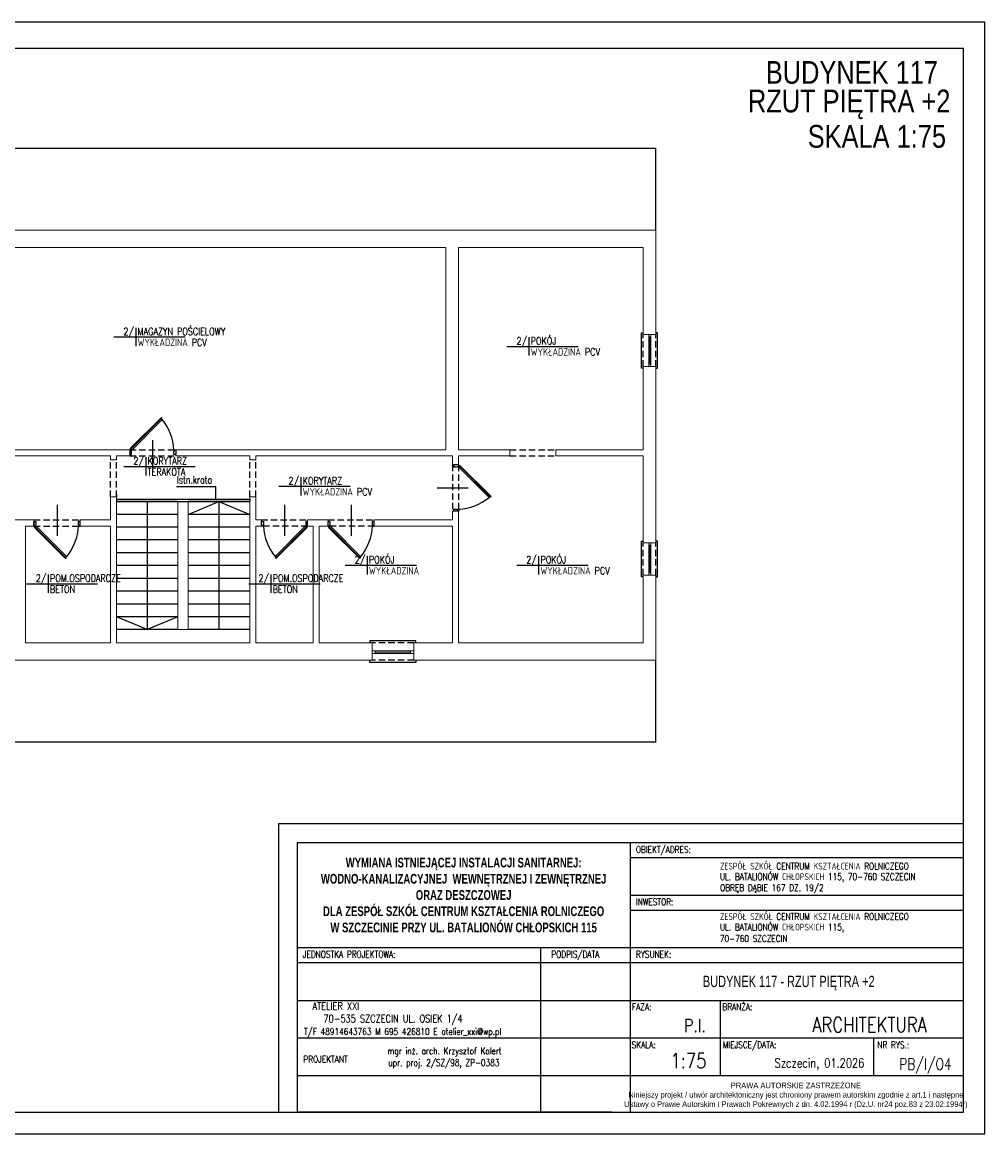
# Model space of a CAD drawing. Header units: millimetres. Extents: x -2603 to 1446, y -6775 to 6616.
# Tile 74 of 74: x -1189 to 739, y 4388 to 6616. Entities that reach past the tile are written whole.
import ezdxf
from ezdxf.enums import TextEntityAlignment as Align

# ---------------------------------------------------------------- set-up
doc = ezdxf.new("R2010")
doc.units = ezdxf.units.MM
doc.linetypes.add('DASHED', pattern=[19.05, 12.7, -6.35])
doc.layers.get('0').update_dxf_attribs({"color": 252})
for name, color, linetype in [('1-OPIS', 252, 'Continuous'), ('1-OPIS-POM', 252, 'Continuous'), ('I-DRZWI', 252, 'Continuous'), ('I-NAD', 252, 'DASHED'), ('I-OPIS', 252, 'Continuous'), ('I-SCIANA', 252, 'Continuous'), ('I-WIDOK', 252, 'Continuous'), ('TABELKA', 252, 'Continuous')]:
    doc.layers.add(name, color=color, linetype=linetype)
doc.layers.add('I-OKNA', color=252, linetype='Continuous', lineweight=5)
doc.styles.add('ARIAL', font='arial.ttf', dxfattribs={"width": 0.8})
doc.styles.add('ROMANS', font='romans.shx', dxfattribs={"width": 0.75})
doc.styles.add('STYLE2', font='romans.shx', dxfattribs={"width": 0.9})
doc.styles.add('STYLE3', font='arial.ttf', dxfattribs={"width": 0.7})
doc.styles.add('STYLE5PRAWA', font='arial.ttf', dxfattribs={"width": 0.8})

# ---------------------------------------------------------------- blocks, each defined once
blk = doc.blocks.new('PRAWAAUTOR1')
at = {"insert": (443, 174.2), "char_height": 7.5, "width": 500, "attachment_point": 5, "style": 'STYLE5PRAWA'}
blk.add_mtext('\\fArial|b0|i0|c238|p34;PRAWA AUTORSKIE ZASTRZEŻONE\\PNiniejszy projekt / utwór architektoniczny jest chroniony prawem autorskim zgodnie z art.1 i następne \\PUstawy o Prawie Autorskim i Prawach Pokrewnych z dn. 4.02.1994 r (Dz.U. nr24 poz.83 z 23.02.1994r)', dxfattribs=at)
blk = doc.blocks.new('OPIS-POM')
for p, q in [((-60, 0), (135, 0)), ((0, 25), (0, -25))]:
    blk.add_line(p, q)
at = {"style": 'ROMANS', "width": 0.8, "flags": 4}
blk.add_attdef('NR', text='', height=20, dxfattribs=at).set_placement((-5, 5), align=Align.RIGHT)
blk.add_attdef('NAZWA', (5, 5), '', height=20, dxfattribs=at)
blk.add_attdef('POW.', text='', height=20, dxfattribs=at).set_placement((-5, -5), align=Align.TOP_RIGHT)
blk.add_attdef('POSADZKA', text='', height=20, dxfattribs=at).set_placement((5, -5), align=Align.TOP_LEFT)
blk = doc.blocks.new('D90')
blk.add_line((32.6, 45), (-28, 45))
for points in [[(-9.2, 87.2), (-9.2, 90), (0, 90), (0, 86.3), (-6.4, 86.3), (-6.4, 87.2)], [(-72.6, 61.8), (-11.7, 0.9), (-10.6, 2), (-71.5, 62.9)], [(-9.2, 2.8), (-9.2, 0), (0, 0), (0, 3.7), (-6.4, 3.7), (-6.4, 2.8)]]:
    blk.add_lwpolyline(points, close=True)
blk.add_lwpolyline([(-11.3, 2.7), (-9.5, 4.5), (-68.6, 63.5), (-70.3, 61.8)])
blk.add_arc((-4.6, -14.5), 100.9, 92.6186, 129.3487)

msp = doc.modelspace()

# ---------------------------------------------------------------- linework, layer by layer
at = {"layer": 'I-NAD'}
for points in [[(54.5, 5925.5), (54.5, 5989.9)], [(80.2, 5925.5), (80.2, 5989.9)], [(-974.1, 5758.6), (-881.7, 5758.6)], [(-212.4, 5758.6), (-120, 5758.6)], [(-1012.9, 5664.3), (-1012.9, 5738.6)], [(-1000.6, 5664.3), (-1000.6, 5738.6)], [(-974.1, 5746.3), (-881.7, 5746.3)], [(-733.7, 5664.3), (-733.7, 5738.6)], [(-721.4, 5664.3), (-721.4, 5738.6)], [(-327.3, 5728.4), (-327.3, 5636)], [(-315, 5728.4), (-315, 5636)], [(-212.4, 5746.3), (-120, 5746.3)], [(-1165.9, 5618.1), (-1073.4, 5618.1)], [(-710.1, 5618.1), (-617.7, 5618.1)], [(-576.7, 5618.1), (-484.4, 5618.1)], [(-1165.9, 5605.7), (-1073.4, 5605.7)], [(-617.7, 5605.7), (-710.1, 5605.7)], [(-484.4, 5605.7), (-576.7, 5605.7)], [(54.5, 5507.7), (54.5, 5572.1)], [(80.2, 5507.7), (80.2, 5572.1)], [(-405.1, 5371.7), (-488.2, 5371.7)], [(-405.1, 5336.9), (-488.2, 5336.9)]]:
    msp.add_lwpolyline(points, dxfattribs=at)
at = {"layer": 'I-OKNA'}
for points in [[(66.3, 5925.5), (66.3, 5989.9)], [(70.3, 5985.2), (66.3, 5985.2)], [(68.3, 5930), (68.3, 5985.2)], [(70.3, 5925.5), (70.3, 5989.9)], [(70.3, 5930), (66.3, 5930)], [(66.3, 5507.7), (66.3, 5572.1)], [(70.3, 5507.7), (70.3, 5572.1)], [(70.3, 5567.5), (66.3, 5567.5)], [(68.3, 5512.3), (68.3, 5567.5)], [(70.3, 5512.3), (66.3, 5512.3)], [(-405.1, 5355.6), (-488.2, 5355.6)], [(-405.1, 5350.2), (-488.2, 5350.2)], [(-482, 5350.2), (-482, 5355.6)], [(-411.3, 5353), (-482, 5353)], [(-411.3, 5350.2), (-411.3, 5355.6)]]:
    msp.add_lwpolyline(points, dxfattribs=at)
at = {"layer": 'I-OPIS'}
msp.add_lwpolyline([(-801.3, 5660), (-801.3, 5684.7), (-880.1, 5684.7)], dxfattribs=at)
at = {"layer": 'I-SCIANA', "lineweight": 0}
for points in [[(-1869.8, 6198.9), (80.2, 6198.9)], [(80.2, 6198.9), (80.2, 5989.9)], [(-1449, 6164.1), (-340.6, 6164.1)], [(-340.6, 6164.1), (-340.6, 5758.6)], [(-315, 6164.1), (54.5, 6164.1)], [(-315, 6164.1), (-315, 5758.6)], [(54.5, 6164.1), (54.5, 5989.9)], [(54.5, 5989.9), (80.2, 5989.9)], [(70.3, 5989.9), (54.5, 5989.9)], [(70.3, 5989.9), (80.2, 5989.9)], [(54.5, 5925.5), (54.5, 5758.6)], [(54.5, 5925.5), (80.2, 5925.5)], [(70.3, 5925.5), (54.5, 5925.5)], [(70.3, 5925.5), (80.2, 5925.5)], [(80.2, 5925.5), (80.2, 5572.1)], [(-974, 5758.6), (-1449, 5758.6)], [(-974, 5746.3), (-974, 5758.6)], [(-340.6, 5758.6), (-881.7, 5758.6)], [(-881.7, 5746.3), (-881.7, 5758.6)], [(-212.4, 5758.6), (-315, 5758.6)], [(-212.4, 5746.3), (-212.4, 5758.6)], [(54.5, 5758.6), (-120, 5758.6)], [(-120, 5746.3), (-120, 5758.6)], [(-1012.9, 5746.3), (-1462.4, 5746.3)], [(-1012.9, 5746.3), (-1012.9, 5738.6), (-1000.6, 5738.6), (-1000.6, 5746.3)], [(-974, 5746.3), (-1000.6, 5746.3)], [(-733.7, 5746.3), (-881.7, 5746.3)], [(-733.7, 5746.3), (-733.7, 5738.6), (-721.4, 5738.6), (-721.4, 5746.3)], [(-327.3, 5746.3), (-721.4, 5746.3)], [(-327.3, 5746.3), (-327.3, 5728.4)], [(-327.3, 5728.4), (-315, 5728.4)], [(-315, 5746.3), (-315, 5728.4)], [(-212.4, 5746.3), (-315, 5746.3)], [(54.5, 5746.3), (-120, 5746.3)], [(54.5, 5746.3), (54.5, 5572.1)], [(-1012.9, 5618.1), (-1012.9, 5664.3)], [(-1000.6, 5664.3), (-1012.9, 5664.3)], [(-1000.6, 5371.7), (-1000.6, 5664.3)], [(-733.7, 5371.7), (-733.7, 5664.3)], [(-721.4, 5664.3), (-733.7, 5664.3)], [(-721.4, 5664.3), (-721.4, 5618.1)], [(-877.4, 5398.4), (-877.4, 5655)], [(-877.4, 5655), (-856.9, 5655)], [(-856.9, 5398.4), (-856.9, 5655)], [(-327.3, 5636), (-327.3, 5618.1)], [(-327.3, 5636), (-315, 5636)], [(-315, 5636), (-315, 5371.7)], [(-1165.8, 5618.1), (-1206.9, 5618.1)], [(-1165.8, 5605.7), (-1165.8, 5618.1)], [(-1012.9, 5618.1), (-1073.4, 5618.1)], [(-1073.4, 5605.7), (-1073.4, 5618.1)], [(-710.1, 5618.1), (-721.4, 5618.1)], [(-710.1, 5605.7), (-710.1, 5618.1)], [(-576.7, 5618.1), (-617.7, 5618.1)], [(-617.7, 5605.7), (-617.7, 5618.1)], [(-576.7, 5605.7), (-576.7, 5618.1)], [(-327.3, 5618.1), (-484.4, 5618.1)], [(-484.4, 5605.7), (-484.4, 5618.1)], [(-1165.8, 5605.7), (-1183.2, 5605.7)], [(-1183.2, 5371.7), (-1183.2, 5605.7)], [(-1012.9, 5605.7), (-1073.4, 5605.7)], [(-1012.9, 5371.7), (-1012.9, 5605.7)], [(-721.4, 5605.7), (-721.4, 5371.7)], [(-710.1, 5605.7), (-721.4, 5605.7)], [(-606.5, 5605.7), (-617.7, 5605.7)], [(-606.5, 5605.7), (-606.5, 5371.7)], [(-594.2, 5605.7), (-594.2, 5371.7)], [(-576.7, 5605.7), (-594.2, 5605.7)], [(-327.3, 5605.7), (-484.4, 5605.7)], [(-327.3, 5605.7), (-327.3, 5371.7)], [(54.5, 5572.1), (80.2, 5572.1)], [(70.3, 5572.1), (54.5, 5572.1)], [(70.3, 5572.1), (80.2, 5572.1)], [(54.5, 5507.7), (54.5, 5371.7)], [(54.5, 5507.7), (80.2, 5507.7)], [(70.3, 5507.7), (54.5, 5507.7)], [(70.3, 5507.7), (80.2, 5507.7)], [(80.2, 5507.7), (80.2, 5336.9)], [(-877.4, 5398.4), (-856.9, 5398.4)], [(-1012.9, 5371.7), (-1183.2, 5371.7)], [(-733.7, 5371.7), (-1000.6, 5371.7)], [(-606.5, 5371.7), (-721.4, 5371.7)], [(-487.2, 5371.7), (-594.2, 5371.7)], [(-488.2, 5350.2), (-488.2, 5371.7)], [(-327.3, 5371.7), (-405.1, 5371.7)], [(-405.1, 5371.7), (-405.1, 5336.9)], [(-405.1, 5350.2), (-405.1, 5371.7)], [(54.5, 5371.7), (-315, 5371.7)], [(-488.2, 5350.2), (-488.2, 5336.9)], [(-405.1, 5350.2), (-405.1, 5336.9)], [(-487.2, 5336.9), (-1302.5, 5336.9)], [(80.2, 5336.9), (-405.1, 5336.9)]]:
    msp.add_lwpolyline(points, dxfattribs=at)
at = {"layer": 'I-WIDOK'}
for points in [[(-1869.8, 6363.1), (80.2, 6363.1)], [(80.2, 6198.9), (80.2, 6363.1)], [(54.5, 5922.2), (51.2, 5922.2), (51.2, 5993.2), (54.5, 5993.2)], [(80.2, 5922.2), (83.5, 5922.2), (83.5, 5993.2), (80.2, 5993.2)], [(-1000.6, 5669.3), (-1000.6, 5664.3)], [(-1000.6, 5660), (-733.7, 5660)], [(-733.7, 5660), (-733.7, 5655)], [(-877.4, 5655), (-1000.6, 5655)], [(-1000.6, 5655), (-733.7, 5655)], [(-939, 5655), (-939, 5398.4)], [(-733.7, 5655), (-856.9, 5655)], [(-856.9, 5629.3), (-795.3, 5655), (-733.7, 5629.3)], [(-795.3, 5655), (-795.3, 5398.4)], [(-877.4, 5629.3), (-1000.6, 5629.3)], [(-733.7, 5629.3), (-856.9, 5629.3)], [(-877.4, 5603.7), (-1000.6, 5603.7)], [(-733.7, 5603.7), (-856.9, 5603.7)], [(-877.4, 5578), (-1000.6, 5578)], [(-733.7, 5578), (-856.9, 5578)], [(54.5, 5504.4), (51.2, 5504.4), (51.2, 5575.4), (54.5, 5575.4)], [(80.2, 5504.4), (83.5, 5504.4), (83.5, 5575.4), (80.2, 5575.4)], [(-877.4, 5552.3), (-1000.6, 5552.3)], [(-733.7, 5552.3), (-856.9, 5552.3)], [(-877.4, 5526.7), (-1000.6, 5526.7)], [(-733.7, 5526.7), (-856.9, 5526.7)], [(-877.4, 5501), (-1000.6, 5501)], [(-733.7, 5501), (-856.9, 5501)], [(-877.4, 5475.4), (-1000.6, 5475.4)], [(-733.7, 5475.4), (-856.9, 5475.4)], [(-877.4, 5449.7), (-1000.6, 5449.7)], [(-733.7, 5449.7), (-856.9, 5449.7)], [(-877.4, 5424.1), (-1000.6, 5424.1)], [(-877.4, 5424.1), (-939, 5398.4), (-1000.6, 5424.1)], [(-733.7, 5424.1), (-856.9, 5424.1)], [(-877.4, 5398.4), (-1000.6, 5398.4)], [(-733.7, 5398.4), (-856.9, 5398.4)], [(-400.6, 5371.7), (-400.6, 5376.2), (-492.7, 5376.2), (-492.7, 5371.7)], [(-400.6, 5336.9), (-400.6, 5332.4), (-492.7, 5332.4), (-492.7, 5336.9)], [(80.2, 5172.6), (80.2, 5336.9)], [(80.2, 5172.6), (-1869.8, 5172.6)]]:
    msp.add_lwpolyline(points, dxfattribs=at)
at = {"layer": 'TABELKA'}
for p, q in [((696.3, 5008.9), (-676.2, 5008.9)), ((-676.2, 5008.9), (-676.2, 4431.1)), ((696.3, 4971.4), (-638.7, 4971.4)), ((-638.7, 4971.4), (-638.7, 4431.1)), ((28.8, 4971.4), (28.8, 4431.1)), ((696.3, 4505.1), (696.3, 4971.4)), ((696.3, 4431.1), (696.3, 4971.4)), ((696.3, 4431.1), (696.3, 4971.4)), ((696.3, 4505.1), (696.3, 4971.4)), ((696.3, 4431.1), (696.3, 4971.4)), ((28.8, 4941.4), (696.3, 4941.4)), ((28.8, 4866.4), (696.3, 4866.4)), ((28.8, 4836.4), (696.3, 4836.4)), ((-638.7, 4761.4), (696.3, 4761.4)), ((-638.7, 4761.4), (28.8, 4761.4)), ((-151.2, 4761.4), (-151.2, 4431.1)), ((-638.7, 4731.4), (696.3, 4731.4)), ((-638.7, 4731.4), (28.8, 4731.4)), ((-638.7, 4655.1), (696.3, 4655.1)), ((208.8, 4655.1), (208.8, 4505.1)), ((208.8, 4655.1), (208.8, 4505.1)), ((-638.7, 4580.1), (696.3, 4580.1)), ((-638.7, 4580.1), (28.8, 4580.1)), ((516.3, 4580.1), (516.3, 4505.1)), ((-638.7, 4505.1), (696.3, 4505.1)), ((-638.7, 4505.1), (696.3, 4505.1)), ((-8.7, 4431.1), (-638.7, 4431.1)), ((-638.7, 4431.1), (696.3, 4431.1))]:
    msp.add_line(p, q, dxfattribs=at)
for points in [[(-2410.8, 6615.6), (-2410.8, 4388.1), (739.1, 4388.1), (739.1, 6615.6)], [(-2305.7, 4431.1), (696.3, 4431.1), (696.3, 6563.2), (-2305.7, 6563.2)]]:
    msp.add_lwpolyline(points, close=True, dxfattribs=at)

# ---------------------------------------------------------------- block references
at = {"layer": '1-OPIS-POM', "xscale": 0.7338239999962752, "yscale": 0.7338239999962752, "zscale": 0.7338240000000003}
for p, values in [((-961.9, 5985), {'NR': '2/', 'NAZWA': 'MAGAZYN POŚCIELOWY', 'POSADZKA': 'WYKŁADZINA PCV'}), ((-174.3, 5965.8), {'NR': '2/', 'NAZWA': 'POKÓJ', 'POSADZKA': 'WYKŁADZINA PCV'}), ((-942, 5725.4), {'NR': '2/', 'NAZWA': 'KORYTARZ', 'POSADZKA': 'TERAKOTA'}), ((-631.1, 5685.6), {'NR': '2/', 'NAZWA': 'KORYTARZ', 'POSADZKA': 'WYKŁADZINA PCV'}), ((-498.4, 5527.5), {'NR': '2/', 'NAZWA': 'POKÓJ', 'POSADZKA': 'WYKŁADZINA '}), ((-154.7, 5527.5), {'NR': '2/', 'NAZWA': 'POKÓJ', 'POSADZKA': 'WYKŁADZINA PCV'}), ((-1137.5, 5490.4), {'NR': '2/', 'NAZWA': 'POM.OSPODARCZE', 'POSADZKA': 'BETON'}), ((-691.3, 5490.4), {'NR': '2/', 'NAZWA': 'POM.OSPODARCZE', 'POSADZKA': 'BETON'})]:
    msp.add_blockref('OPIS-POM', p, dxfattribs=at).add_auto_attribs(values)
at = {"layer": 'I-DRZWI', "yscale": 1.026809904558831, "zscale": 1.026809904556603}
for p, xscale, rotation in [((-974.1, 5749.2), 1.026809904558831, 270), ((-324.4, 5728.4), 1.026809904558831, 180), ((-1165.9, 5615.2), -1.026809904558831, 270), ((-617.6, 5615.2), 1.026809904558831, 90), ((-576.7, 5615.2), -1.026809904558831, 270)]:
    msp.add_blockref('D90', p, dxfattribs=dict(at, xscale=xscale, rotation=rotation))
at = {"layer": 'TABELKA', "xscale": 1.499988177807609, "yscale": 1.499988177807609, "zscale": 1.499988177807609}
msp.add_blockref('PRAWAAUTOR1', (-303.8, 4203.3), dxfattribs=at)

# ---------------------------------------------------------------- texts
at = {"layer": '1-OPIS', "char_height": 45.523, "width": 707.356, "attachment_point": 5, "style": 'ARIAL'}
for s, insert in [('{\\fArial|b0|i0|c0|p0;BUDYNEK 117}', (472.9, 6514.7)), ('{\\fArial|b0|i0|c0|p0;RZUT PI\\fArial|b0|i0|c238|p0;ĘTRA +2}', (467.5, 6450.8)), ('{\\fArial|b0|i0|c0|p0;SKALA 1:75}', (523, 6386.5))]:
    msp.add_mtext(s, dxfattribs=dict(at, insert=insert))
at = {"layer": 'I-OPIS', "insert": (-808.9, 5698.5), "char_height": 15, "attachment_point": 6, "rotation": 0, "style": 'ROMANS'}
msp.add_mtext('Istn.krata', dxfattribs=at)
at = {"layer": 'TABELKA', "width": 0.8}
for s, style, p in [('OBIEKT/ADRES:', 'ROMANS', (40.2, 4950.9)), ('ZESPÓŁ SZKÓŁ CENTRUM KSZTAŁCENIA ROLNICZEGO', 'ROMANS', (208.6, 4917.6)), ('UL. BATALIONÓW CHŁOPSKICH 115, 70-760 SZCZECIN  ', 'ROMANS', (208.4, 4896.5)), ('OBRĘB DĄBIE 167 DZ. 19/2', 'ROMANS', (208.9, 4874.4)), ('INWESTOR:', 'ROMANS', (40.2, 4845.9)), ('ZESPÓŁ SZKÓŁ CENTRUM KSZTAŁCENIA ROLNICZEGO', 'ROMANS', (208.6, 4816.6)), ('UL. BATALIONÓW CHŁOPSKICH 115, ', 'ROMANS', (208.4, 4795.5)), ('70-760 SZCZECIN  ', 'ROMANS', (208.4, 4772.4)), ('JEDNOSTKA PROJEKTOWA:', 'ROMANS', (-627.3, 4740.9)), ('PODPIS/DATA', 'ROMANS', (-129.3, 4740.9)), ('RYSUNEK:', 'ROMANS', (40.2, 4740.9)), ('FAZA:', 'ROMANS', (32.3, 4635.6)), ('BRANŻA:', 'ROMANS', (213.3, 4635.6)), ('T/F 48914643763 M 695 426810 E atelier_xxi@wp.pl', 'ROMANS', (-624.9, 4586.1)), ('SKALA:', 'ROMANS', (31.6, 4559.5)), ('MIEJSCE/DATA:', 'ROMANS', (214.2, 4559.5)), ('NR RYS.:', 'ROMANS', (523.9, 4559.3)), ('PROJEKTANT', 'STYLE2', (-626.2, 4530.7)), ('mgr inż. arch. Krzysztof Kalert', 'STYLE2', (-457.7, 4547.5)), ('upr. proj. 2/SZ/98, ZP-0383', 'STYLE2', (-455.9, 4523.8))]:
    msp.add_text(s, height=13.5, dxfattribs=dict(at, style=style)).set_placement(p)
at = {"layer": 'TABELKA', "style": 'ROMANS', "width": 0.8}
for s, height, p in [('ATELIER XXI ', 15, (-506, 4636.3)), ('70-535 SZCZECIN UL. OSIEK 1/4', 15, (-307.1, 4611.3)), ('P.I.', 26.25, (180.5, 4591.7)), ('ARCHITEKTURA', 30, (623, 4591.6)), ('1:75', 30, (181.4, 4519.4)), ('Szczecin, 01.2026', 18, (497.7, 4521)), ('PB/I/O4', 22.5, (672.8, 4516.5))]:
    msp.add_text(s, height=height, dxfattribs=at).set_placement(p, align=Align.RIGHT)
at = {"layer": 'TABELKA', "insert": (-305, 4866.4), "char_height": 19.4998, "width": 667.495, "attachment_point": 5, "style": 'STYLE3'}
msp.add_mtext('{\\fArial|b1|i0|c238|p34;WYMIANA ISTNIEJĄCEJ INSTALACJI SANITARNEJ: WODNO-KANALIZACYJNEJ  WEWNĘTRZNEJ I ZEWNĘTRZNEJ  \\PORAZ DESZCZOWEJ \\PDLA ZESP\\fArial|b1|i0|c0|p34;Ó\\fArial|b1|i0|c238|p34;Ł SZK\\fArial|b1|i0|c0|p34;Ó\\fArial|b1|i0|c238|p34;Ł CENTRUM KSZTAŁCENIA ROLNICZEGO \\PW SZCZECINIE PRZY UL. BATALION\\fArial|b1|i0|c0|p34;Ó\\fArial|b1|i0|c238|p34;W CHŁOPSKICH 115}', dxfattribs=at)
at = {"layer": 'TABELKA', "insert": (174.3, 4704.6), "char_height": 22.5, "attachment_point": 1, "style": 'STYLE3'}
msp.add_mtext('{\\fArial|b0|i0|c0|p0;BUDYNEK 117 - RZUT PI\\fArial|b0|i0|c238|p0;ĘTRA +2}', dxfattribs=at)

doc.saveas('drawing.dxf')
